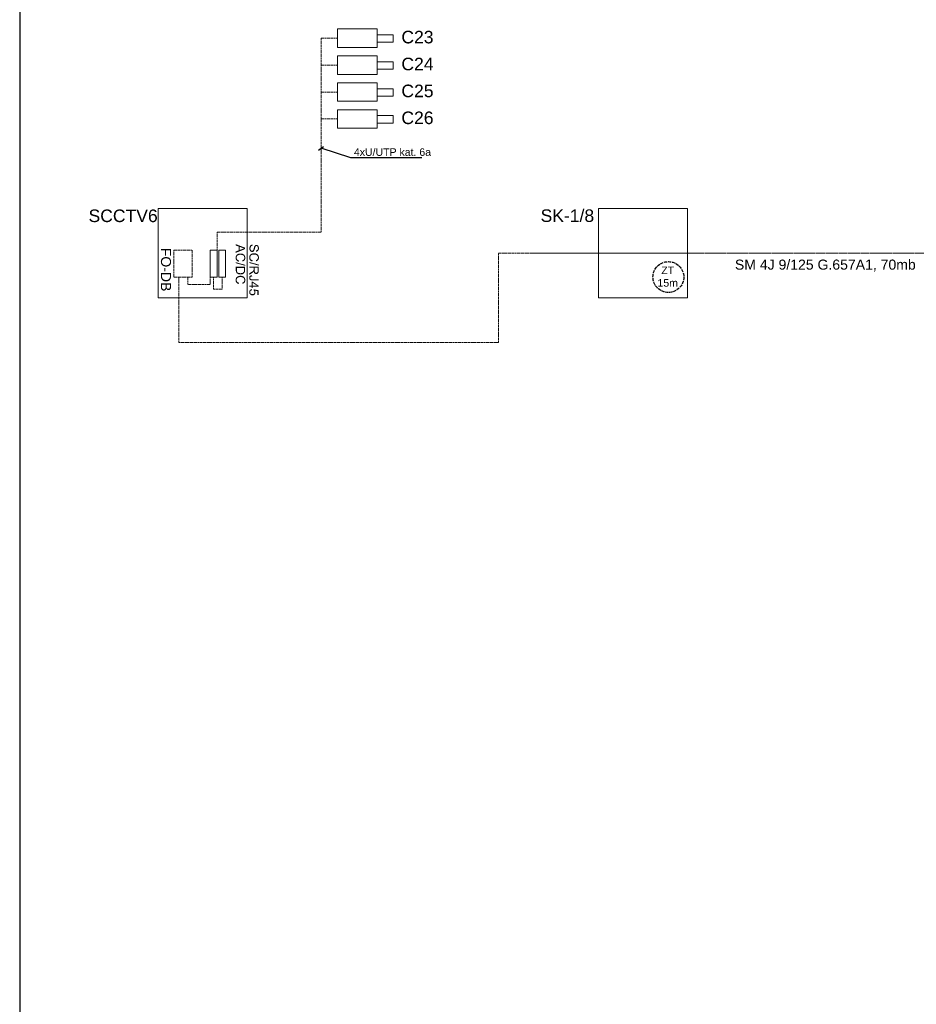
# Model space of a CAD drawing. Header units: millimetres. Extents: x -91 to 1961, y -1152 to 358.
# Tile 248 of 256: x 1363 to 1541, y -24 to 172. Entities that reach past the tile are written whole.
import ezdxf

# ---------------------------------------------------------------- set-up
doc = ezdxf.new("R2010")
doc.units = ezdxf.units.MM
doc.header["$MEASUREMENT"] = 0
doc.linetypes.add('PT LAP Jeżowe - Schematy Strukturalny CCTV (1)$0$PDF_IMPORT', pattern=[1, 0.8, -0.2])
doc.layers.get('0').update_dxf_attribs({"linetype": 'CONTINUOUS'})
doc.layers.add('PT LAP Jeżowe - Schematy Strukturalny CCTV (1)$0$PDF_Geomertry', color=7, linetype='CONTINUOUS')
doc.layers.add('PT LAP Jeżowe - Schematy Strukturalny CCTV (1)$0$PDF_Solid Fills', color=7, linetype='CONTINUOUS')
doc.styles.add('PT LAP Jeżowe - Schematy Strukturalny CCTV (1)$0$Standard', font='arial.ttf')

# ---------------------------------------------------------------- blocks, each defined once
blk = doc.blocks.new('PT LAP Jeżowe - Schematy Strukturalny CCTV (1)')
at = {"layer": 'PT LAP Jeżowe - Schematy Strukturalny CCTV (1)$0$PDF_Solid Fills', "transparency": 33554559}
h = blk.add_hatch(color=5, dxfattribs=at)
h.paths.add_polyline_path([(294.18, 176.18), (296.04, 175.47), (296.04, 175.21), (294.18, 174.45), (294.18, 174.73), (294.75, 174.94), (294.75, 175.72), (294.18, 175.92)])
edge = h.paths.add_edge_path(flags=0)
edge.add_line((294.95, 175.65), (294.95, 175.02))
edge.add_line((294.95, 175.02), (295.46, 175.21))
edge.add_spline(control_points=[(295.46, 175.21), (295.62, 175.27), (295.75, 175.31), (295.85, 175.34), (295.73, 175.37), (295.61, 175.4), (295.49, 175.44)], knot_values=[0, 0, 0, 0, 1, 1, 1, 2, 2, 2, 2], weights=[1, 1, 1, 1, 1, 1, 1], degree=3, periodic=0)
edge.add_line((295.49, 175.44), (294.95, 175.65))
h = blk.add_hatch(color=14, dxfattribs=at)
edge = h.paths.add_edge_path(flags=0)
edge.add_line((297.52, 176.1), (297.54, 175.87))
edge.add_spline(control_points=[(297.54, 175.87), (297.45, 175.86), (297.37, 175.84), (297.31, 175.8), (297.25, 175.76), (297.2, 175.69), (297.16, 175.61), (297.12, 175.53), (297.11, 175.43), (297.11, 175.33), (297.11, 175.23), (297.12, 175.15), (297.15, 175.08), (297.17, 175.01), (297.21, 174.95), (297.26, 174.92), (297.31, 174.88), (297.36, 174.87), (297.42, 174.87), (297.48, 174.87), (297.53, 174.88), (297.57, 174.92), (297.61, 174.95), (297.65, 175.01), (297.68, 175.08), (297.7, 175.13), (297.73, 175.24), (297.77, 175.41), (297.81, 175.58), (297.85, 175.7), (297.88, 175.77), (297.93, 175.86), (297.99, 175.92), (298.05, 175.97), (298.12, 176.01), (298.2, 176.03), (298.28, 176.03), (298.38, 176.03), (298.46, 176), (298.54, 175.95), (298.62, 175.9), (298.69, 175.82), (298.73, 175.72), (298.77, 175.62), (298.79, 175.51), (298.79, 175.38), (298.79, 175.24), (298.77, 175.12), (298.72, 175.02), (298.68, 174.91), (298.62, 174.83), (298.53, 174.78), (298.45, 174.72), (298.35, 174.69), (298.24, 174.69)], knot_values=[0, 0, 0, 0, 1, 1, 1, 2, 2, 2, 3, 3, 3, 4, 4, 4, 5, 5, 5, 6, 6, 6, 7, 7, 7, 8, 8, 8, 9, 9, 9, 10, 10, 10, 11, 11, 11, 12, 12, 12, 13, 13, 13, 14, 14, 14, 15, 15, 15, 16, 16, 16, 17, 17, 17, 18, 18, 18, 18], weights=[1, 1, 1, 1, 1, 1, 1, 1, 1, 1, 1, 1, 1, 1, 1, 1, 1, 1, 1, 1, 1, 1, 1, 1, 1, 1, 1, 1, 1, 1, 1, 1, 1, 1, 1, 1, 1, 1, 1, 1, 1, 1, 1, 1, 1, 1, 1, 1, 1, 1, 1, 1, 1, 1, 1], degree=3, periodic=0)
edge.add_line((298.24, 174.69), (298.23, 174.92))
edge.add_spline(control_points=[(298.23, 174.92), (298.34, 174.93), (298.43, 174.98), (298.49, 175.05), (298.55, 175.12), (298.58, 175.23), (298.58, 175.37), (298.58, 175.52), (298.55, 175.63), (298.5, 175.69), (298.44, 175.76), (298.38, 175.8), (298.3, 175.8), (298.24, 175.8), (298.18, 175.77), (298.14, 175.72), (298.1, 175.68), (298.05, 175.55), (298.01, 175.36), (297.97, 175.16), (297.93, 175.02), (297.89, 174.95), (297.84, 174.84), (297.78, 174.76), (297.7, 174.71), (297.63, 174.66), (297.54, 174.63), (297.44, 174.63), (297.35, 174.63), (297.25, 174.66), (297.17, 174.72), (297.08, 174.77), (297.01, 174.85), (296.97, 174.96), (296.92, 175.06), (296.89, 175.18), (296.89, 175.31), (296.89, 175.48), (296.92, 175.62), (296.97, 175.73), (297.02, 175.85), (297.09, 175.94), (297.19, 176), (297.28, 176.06), (297.4, 176.1), (297.52, 176.1)], knot_values=[0, 0, 0, 0, 1, 1, 1, 2, 2, 2, 3, 3, 3, 4, 4, 4, 5, 5, 5, 6, 6, 6, 7, 7, 7, 8, 8, 8, 9, 9, 9, 10, 10, 10, 11, 11, 11, 12, 12, 12, 13, 13, 13, 14, 14, 14, 15, 15, 15, 15], weights=[1, 1, 1, 1, 1, 1, 1, 1, 1, 1, 1, 1, 1, 1, 1, 1, 1, 1, 1, 1, 1, 1, 1, 1, 1, 1, 1, 1, 1, 1, 1, 1, 1, 1, 1, 1, 1, 1, 1, 1, 1, 1, 1, 1, 1, 1], degree=3, periodic=0)
h = blk.add_hatch(color=5, dxfattribs=at)
edge = h.paths.add_edge_path(flags=0)
edge.add_line((294.83, 172.94), (294.77, 172.69))
edge.add_spline(control_points=[(294.77, 172.69), (294.57, 172.74), (294.41, 172.83), (294.3, 172.97), (294.2, 173.1), (294.14, 173.26), (294.14, 173.46), (294.14, 173.66), (294.19, 173.82), (294.27, 173.94), (294.35, 174.07), (294.47, 174.16), (294.62, 174.23), (294.78, 174.29), (294.95, 174.32), (295.13, 174.32), (295.32, 174.32), (295.49, 174.29), (295.64, 174.21), (295.78, 174.14), (295.89, 174.04), (295.97, 173.9), (296.04, 173.77), (296.08, 173.62), (296.08, 173.45), (296.08, 173.27), (296.03, 173.11), (295.94, 172.99), (295.84, 172.86), (295.71, 172.77), (295.53, 172.72)], knot_values=[0, 0, 0, 0, 1, 1, 1, 2, 2, 2, 3, 3, 3, 4, 4, 4, 5, 5, 5, 6, 6, 6, 7, 7, 7, 8, 8, 8, 9, 9, 9, 10, 10, 10, 10], weights=[1, 1, 1, 1, 1, 1, 1, 1, 1, 1, 1, 1, 1, 1, 1, 1, 1, 1, 1, 1, 1, 1, 1, 1, 1, 1, 1, 1, 1, 1, 1], degree=3, periodic=0)
edge.add_line((295.53, 172.72), (295.48, 172.96))
edge.add_spline(control_points=[(295.48, 172.96), (295.61, 173.01), (295.71, 173.07), (295.78, 173.15), (295.84, 173.23), (295.87, 173.33), (295.87, 173.46), (295.87, 173.6), (295.84, 173.72), (295.77, 173.81), (295.7, 173.91), (295.6, 173.98), (295.49, 174.01), (295.37, 174.05), (295.25, 174.07), (295.13, 174.07), (294.97, 174.07), (294.83, 174.05), (294.71, 174), (294.59, 173.96), (294.5, 173.89), (294.44, 173.79), (294.39, 173.69), (294.36, 173.59), (294.36, 173.48), (294.36, 173.34), (294.4, 173.22), (294.48, 173.13), (294.55, 173.03), (294.67, 172.97), (294.83, 172.94)], knot_values=[0, 0, 0, 0, 1, 1, 1, 2, 2, 2, 3, 3, 3, 4, 4, 4, 5, 5, 5, 6, 6, 6, 7, 7, 7, 8, 8, 8, 9, 9, 9, 10, 10, 10, 10], weights=[1, 1, 1, 1, 1, 1, 1, 1, 1, 1, 1, 1, 1, 1, 1, 1, 1, 1, 1, 1, 1, 1, 1, 1, 1, 1, 1, 1, 1, 1, 1], degree=3, periodic=0)
h = blk.add_hatch(color=14, dxfattribs=at)
edge = h.paths.add_edge_path(flags=0)
edge.add_line((297.54, 172.98), (297.48, 172.73))
edge.add_spline(control_points=[(297.48, 172.73), (297.27, 172.78), (297.12, 172.88), (297.01, 173.01), (296.91, 173.14), (296.85, 173.31), (296.85, 173.5), (296.85, 173.7), (296.89, 173.86), (296.98, 173.98), (297.06, 174.11), (297.18, 174.2), (297.33, 174.27), (297.49, 174.33), (297.66, 174.37), (297.84, 174.37), (298.03, 174.37), (298.2, 174.33), (298.35, 174.26), (298.49, 174.18), (298.6, 174.08), (298.68, 173.94), (298.75, 173.81), (298.79, 173.66), (298.79, 173.49), (298.79, 173.31), (298.74, 173.15), (298.65, 173.03), (298.55, 172.9), (298.42, 172.81), (298.24, 172.76)], knot_values=[0, 0, 0, 0, 1, 1, 1, 2, 2, 2, 3, 3, 3, 4, 4, 4, 5, 5, 5, 6, 6, 6, 7, 7, 7, 8, 8, 8, 9, 9, 9, 10, 10, 10, 10], weights=[1, 1, 1, 1, 1, 1, 1, 1, 1, 1, 1, 1, 1, 1, 1, 1, 1, 1, 1, 1, 1, 1, 1, 1, 1, 1, 1, 1, 1, 1, 1], degree=3, periodic=0)
edge.add_line((298.24, 172.76), (298.19, 173.01))
edge.add_spline(control_points=[(298.19, 173.01), (298.32, 173.05), (298.42, 173.11), (298.48, 173.19), (298.55, 173.27), (298.58, 173.38), (298.58, 173.5), (298.58, 173.64), (298.54, 173.76), (298.48, 173.86), (298.41, 173.95), (298.31, 174.02), (298.2, 174.06), (298.08, 174.1), (297.96, 174.12), (297.84, 174.12), (297.68, 174.12), (297.54, 174.09), (297.42, 174.05), (297.3, 174), (297.21, 173.93), (297.15, 173.83), (297.1, 173.74), (297.07, 173.63), (297.07, 173.52), (297.07, 173.38), (297.11, 173.27), (297.18, 173.17), (297.26, 173.08), (297.38, 173.01), (297.54, 172.98)], knot_values=[0, 0, 0, 0, 1, 1, 1, 2, 2, 2, 3, 3, 3, 4, 4, 4, 5, 5, 5, 6, 6, 6, 7, 7, 7, 8, 8, 8, 9, 9, 9, 10, 10, 10, 10], weights=[1, 1, 1, 1, 1, 1, 1, 1, 1, 1, 1, 1, 1, 1, 1, 1, 1, 1, 1, 1, 1, 1, 1, 1, 1, 1, 1, 1, 1, 1, 1], degree=3, periodic=0)
h = blk.add_hatch(color=5, dxfattribs=at)
edge = h.paths.add_edge_path(flags=0)
edge.add_line((294.18, 171.67), (296.04, 171.67))
edge.add_line((296.04, 171.67), (296.04, 171.04))
edge.add_spline(control_points=[(296.04, 171.04), (296.04, 170.89), (296.03, 170.78), (296.01, 170.71), (295.99, 170.6), (295.95, 170.51), (295.88, 170.44), (295.8, 170.34), (295.69, 170.27), (295.56, 170.22), (295.44, 170.17), (295.29, 170.14), (295.12, 170.14), (294.98, 170.14), (294.86, 170.16), (294.75, 170.19), (294.64, 170.23), (294.55, 170.27), (294.48, 170.32), (294.41, 170.37), (294.35, 170.43), (294.31, 170.49), (294.27, 170.55), (294.24, 170.62), (294.22, 170.71), (294.2, 170.79), (294.18, 170.89), (294.18, 171.01)], knot_values=[0, 0, 0, 0, 1, 1, 1, 2, 2, 2, 3, 3, 3, 4, 4, 4, 5, 5, 5, 6, 6, 6, 7, 7, 7, 8, 8, 8, 9, 9, 9, 9], weights=[1, 1, 1, 1, 1, 1, 1, 1, 1, 1, 1, 1, 1, 1, 1, 1, 1, 1, 1, 1, 1, 1, 1, 1, 1, 1, 1, 1], degree=3, periodic=0)
edge.add_line((294.18, 171.01), (294.18, 171.67))
edge = h.paths.add_edge_path(flags=0)
edge.add_line((294.4, 171.43), (294.4, 171.03))
edge.add_spline(control_points=[(294.4, 171.03), (294.4, 170.91), (294.41, 170.82), (294.43, 170.75), (294.45, 170.68), (294.49, 170.62), (294.53, 170.58), (294.59, 170.52), (294.67, 170.48), (294.77, 170.44), (294.86, 170.41), (294.99, 170.4), (295.13, 170.4), (295.32, 170.4), (295.47, 170.43), (295.58, 170.49), (295.68, 170.55), (295.75, 170.63), (295.79, 170.72), (295.82, 170.79), (295.83, 170.89), (295.83, 171.04)], knot_values=[0, 0, 0, 0, 1, 1, 1, 2, 2, 2, 3, 3, 3, 4, 4, 4, 5, 5, 5, 6, 6, 6, 7, 7, 7, 7], weights=[1, 1, 1, 1, 1, 1, 1, 1, 1, 1, 1, 1, 1, 1, 1, 1, 1, 1, 1, 1, 1, 1], degree=3, periodic=0)
edge.add_line((295.83, 171.04), (295.83, 171.43))
edge.add_line((295.83, 171.43), (294.4, 171.43))
h = blk.add_hatch(color=14, dxfattribs=at)
edge = h.paths.add_edge_path(flags=0)
edge.add_line((296.89, 171.71), (298.75, 171.71))
edge.add_line((298.75, 171.71), (298.75, 170.89))
edge.add_spline(control_points=[(298.75, 170.89), (298.75, 170.73), (298.73, 170.6), (298.7, 170.52), (298.67, 170.43), (298.61, 170.36), (298.53, 170.31), (298.44, 170.26), (298.35, 170.23), (298.25, 170.23), (298.12, 170.23), (298.01, 170.28), (297.92, 170.36), (297.83, 170.44), (297.78, 170.58), (297.75, 170.75), (297.72, 170.69), (297.69, 170.64), (297.66, 170.61), (297.59, 170.53), (297.51, 170.47), (297.41, 170.4)], knot_values=[0, 0, 0, 0, 1, 1, 1, 2, 2, 2, 3, 3, 3, 4, 4, 4, 5, 5, 5, 6, 6, 6, 7, 7, 7, 7], weights=[1, 1, 1, 1, 1, 1, 1, 1, 1, 1, 1, 1, 1, 1, 1, 1, 1, 1, 1, 1, 1, 1], degree=3, periodic=0)
edge.add_line((297.41, 170.4), (296.89, 170.08))
edge.add_line((296.89, 170.08), (296.89, 170.39))
edge.add_line((296.89, 170.39), (297.29, 170.63))
edge.add_spline(control_points=[(297.29, 170.63), (297.4, 170.71), (297.49, 170.76), (297.55, 170.81), (297.61, 170.86), (297.65, 170.9), (297.67, 170.93), (297.7, 170.97), (297.71, 171.01), (297.72, 171.05), (297.73, 171.07), (297.73, 171.12), (297.73, 171.18)], knot_values=[0, 0, 0, 0, 1, 1, 1, 2, 2, 2, 3, 3, 3, 4, 4, 4, 4], weights=[1, 1, 1, 1, 1, 1, 1, 1, 1, 1, 1, 1, 1], degree=3, periodic=0)
edge.add_line((297.73, 171.18), (297.73, 171.47))
edge.add_line((297.73, 171.47), (296.89, 171.47))
edge.add_line((296.89, 171.47), (296.89, 171.71))
edge = h.paths.add_edge_path(flags=0)
edge.add_line((297.94, 171.47), (297.94, 170.94))
edge.add_spline(control_points=[(297.94, 170.94), (297.94, 170.83), (297.95, 170.74), (297.98, 170.68), (298, 170.62), (298.04, 170.57), (298.08, 170.53), (298.13, 170.5), (298.19, 170.49), (298.25, 170.49), (298.33, 170.49), (298.4, 170.52), (298.46, 170.58), (298.51, 170.64), (298.54, 170.74), (298.54, 170.88)], knot_values=[0, 0, 0, 0, 1, 1, 1, 2, 2, 2, 3, 3, 3, 4, 4, 4, 5, 5, 5, 5], weights=[1, 1, 1, 1, 1, 1, 1, 1, 1, 1, 1, 1, 1, 1, 1, 1], degree=3, periodic=0)
edge.add_line((298.54, 170.88), (298.54, 171.47))
edge.add_line((298.54, 171.47), (297.94, 171.47))
h = blk.add_hatch(color=5, dxfattribs=at)
edge = h.paths.add_edge_path(flags=0)
edge.add_line((294.83, 168.49), (294.77, 168.24))
edge.add_spline(control_points=[(294.77, 168.24), (294.57, 168.3), (294.41, 168.39), (294.3, 168.52), (294.2, 168.65), (294.14, 168.82), (294.14, 169.01), (294.14, 169.21), (294.19, 169.37), (294.27, 169.5), (294.35, 169.62), (294.47, 169.72), (294.62, 169.78), (294.78, 169.85), (294.95, 169.88), (295.13, 169.88), (295.32, 169.88), (295.49, 169.84), (295.64, 169.77), (295.78, 169.7), (295.89, 169.59), (295.97, 169.45), (296.04, 169.32), (296.08, 169.17), (296.08, 169.01), (296.08, 168.82), (296.03, 168.67), (295.94, 168.54), (295.84, 168.41), (295.71, 168.33), (295.53, 168.28)], knot_values=[0, 0, 0, 0, 1, 1, 1, 2, 2, 2, 3, 3, 3, 4, 4, 4, 5, 5, 5, 6, 6, 6, 7, 7, 7, 8, 8, 8, 9, 9, 9, 10, 10, 10, 10], weights=[1, 1, 1, 1, 1, 1, 1, 1, 1, 1, 1, 1, 1, 1, 1, 1, 1, 1, 1, 1, 1, 1, 1, 1, 1, 1, 1, 1, 1, 1, 1], degree=3, periodic=0)
edge.add_line((295.53, 168.28), (295.48, 168.52))
edge.add_spline(control_points=[(295.48, 168.52), (295.61, 168.56), (295.71, 168.62), (295.78, 168.7), (295.84, 168.78), (295.87, 168.89), (295.87, 169.01), (295.87, 169.15), (295.84, 169.27), (295.77, 169.37), (295.7, 169.46), (295.6, 169.53), (295.49, 169.57), (295.37, 169.61), (295.25, 169.63), (295.13, 169.63), (294.97, 169.63), (294.83, 169.6), (294.71, 169.56), (294.59, 169.51), (294.5, 169.44), (294.44, 169.34), (294.39, 169.25), (294.36, 169.14), (294.36, 169.03), (294.36, 168.89), (294.4, 168.78), (294.48, 168.68), (294.55, 168.59), (294.67, 168.52), (294.83, 168.49)], knot_values=[0, 0, 0, 0, 1, 1, 1, 2, 2, 2, 3, 3, 3, 4, 4, 4, 5, 5, 5, 6, 6, 6, 7, 7, 7, 8, 8, 8, 9, 9, 9, 10, 10, 10, 10], weights=[1, 1, 1, 1, 1, 1, 1, 1, 1, 1, 1, 1, 1, 1, 1, 1, 1, 1, 1, 1, 1, 1, 1, 1, 1, 1, 1, 1, 1, 1, 1], degree=3, periodic=0)
h = blk.add_hatch(color=14, dxfattribs=at)
edge = h.paths.add_edge_path(flags=0)
edge.add_line((297.43, 169.97), (297.46, 169.75))
edge.add_spline(control_points=[(297.46, 169.75), (297.31, 169.75), (297.2, 169.72), (297.15, 169.67), (297.09, 169.63), (297.07, 169.56), (297.07, 169.48), (297.07, 169.42), (297.08, 169.37), (297.11, 169.32), (297.14, 169.28), (297.18, 169.25), (297.22, 169.23), (297.27, 169.21), (297.35, 169.2), (297.46, 169.2)], knot_values=[0, 0, 0, 0, 1, 1, 1, 2, 2, 2, 3, 3, 3, 4, 4, 4, 5, 5, 5, 5], weights=[1, 1, 1, 1, 1, 1, 1, 1, 1, 1, 1, 1, 1, 1, 1, 1], degree=3, periodic=0)
edge.add_line((297.46, 169.2), (298.75, 169.2))
edge.add_line((298.75, 169.2), (298.75, 168.96))
edge.add_line((298.75, 168.96), (297.48, 168.96))
edge.add_spline(control_points=[(297.48, 168.96), (297.32, 168.96), (297.2, 168.98), (297.12, 169.01), (297.03, 169.05), (296.97, 169.11), (296.92, 169.19), (296.88, 169.27), (296.85, 169.37), (296.85, 169.48), (296.85, 169.64), (296.9, 169.76), (297, 169.85), (297.09, 169.94), (297.24, 169.98), (297.43, 169.97)], knot_values=[0, 0, 0, 0, 1, 1, 1, 2, 2, 2, 3, 3, 3, 4, 4, 4, 5, 5, 5, 5], weights=[1, 1, 1, 1, 1, 1, 1, 1, 1, 1, 1, 1, 1, 1, 1, 1], degree=3, periodic=0)
h = blk.add_hatch(color=14, dxfattribs=at)
h.paths.add_polyline_path([(296.89, 167.92), (297.33, 167.92), (297.33, 168.73), (297.54, 168.73), (298.75, 167.88), (298.75, 167.7), (297.54, 167.7), (297.54, 167.45), (297.33, 167.45), (297.33, 167.7), (296.89, 167.7)])
h.paths.add_polyline_path([(297.54, 167.92), (298.38, 167.92), (297.54, 168.5)])
h = blk.add_hatch(color=14, dxfattribs=at)
edge = h.paths.add_edge_path(flags=0)
edge.add_line((297.38, 167.22), (297.4, 166.98))
edge.add_spline(control_points=[(297.4, 166.98), (297.28, 166.96), (297.19, 166.92), (297.13, 166.85), (297.08, 166.79), (297.05, 166.71), (297.05, 166.62), (297.05, 166.51), (297.09, 166.42), (297.17, 166.34), (297.25, 166.27), (297.36, 166.23), (297.5, 166.23), (297.62, 166.23), (297.73, 166.27), (297.8, 166.34), (297.88, 166.41), (297.91, 166.51), (297.91, 166.63), (297.91, 166.7), (297.9, 166.76), (297.86, 166.82), (297.83, 166.88), (297.79, 166.93), (297.74, 166.96)], knot_values=[0, 0, 0, 0, 1, 1, 1, 2, 2, 2, 3, 3, 3, 4, 4, 4, 5, 5, 5, 6, 6, 6, 7, 7, 7, 8, 8, 8, 8], weights=[1, 1, 1, 1, 1, 1, 1, 1, 1, 1, 1, 1, 1, 1, 1, 1, 1, 1, 1, 1, 1, 1, 1, 1, 1], degree=3, periodic=0)
edge.add_line((297.74, 166.96), (297.77, 167.18))
edge.add_line((297.77, 167.18), (298.71, 167))
edge.add_line((298.71, 167), (298.71, 166.08))
edge.add_line((298.71, 166.08), (298.5, 166.08))
edge.add_line((298.5, 166.08), (298.5, 166.81))
edge.add_line((298.5, 166.81), (298, 166.91))
edge.add_spline(control_points=[(298, 166.91), (298.07, 166.8), (298.1, 166.69), (298.1, 166.57), (298.1, 166.4), (298.05, 166.27), (297.94, 166.16), (297.83, 166.05), (297.68, 165.99), (297.51, 165.99), (297.34, 165.99), (297.2, 166.04), (297.08, 166.14), (296.93, 166.25), (296.85, 166.42), (296.85, 166.62), (296.85, 166.79), (296.9, 166.93), (297, 167.03), (297.09, 167.14), (297.22, 167.2), (297.38, 167.22)], knot_values=[0, 0, 0, 0, 1, 1, 1, 2, 2, 2, 3, 3, 3, 4, 4, 4, 5, 5, 5, 6, 6, 6, 7, 7, 7, 7], weights=[1, 1, 1, 1, 1, 1, 1, 1, 1, 1, 1, 1, 1, 1, 1, 1, 1, 1, 1, 1, 1, 1], degree=3, periodic=0)
blk.add_line((310.67, 194.93), (311.69, 195.66))
at = {"color": 0}
for p, q in [((317.09, 193.38), (311.18, 195.29)), ((331.26, 193.38), (317.09, 193.38))]:
    blk.add_line(p, q, dxfattribs=at)
at = {"color": 1, "linetype": 'PT LAP Jeżowe - Schematy Strukturalny CCTV (1)$0$PDF_IMPORT', "ltscale": 0.8}
blk.add_circle((380.38, 169.63), 3.07, dxfattribs=at)
at = {"layer": 'PT LAP Jeżowe - Schematy Strukturalny CCTV (1)$0$PDF_Geomertry', "color": 3, "linetype": 'PT LAP Jeżowe - Schematy Strukturalny CCTV (1)$0$PDF_IMPORT', "lineweight": 5, "ltscale": 0.339084}
for p, q in [((311.18, 178.57), (311.18, 217.21)), ((311.18, 217.21), (314.42, 217.21)), ((311.18, 211.85), (314.42, 211.85)), ((311.18, 206.49), (314.42, 206.49)), ((311.18, 201.13), (314.42, 201.13)), ((290.45, 178.57), (311.18, 178.57))]:
    blk.add_line(p, q, dxfattribs=at)
at = {"layer": 'PT LAP Jeżowe - Schematy Strukturalny CCTV (1)$0$PDF_Geomertry', "color": 30, "linetype": 'PT LAP Jeżowe - Schematy Strukturalny CCTV (1)$0$PDF_IMPORT', "lineweight": 5, "ltscale": 0.338653}
for p, q in [((346.51, 156.6), (346.51, 174.38)), ((346.51, 174.38), (384.22, 174.38)), ((573.31, 174.38), (353.29, 174.38)), ((447.17, 174.38), (373.57, 174.38)), ((282.84, 156.6), (282.84, 169.59)), ((282.84, 156.6), (346.51, 156.6))]:
    blk.add_line(p, q, dxfattribs=at)
at = {"layer": 'PT LAP Jeżowe - Schematy Strukturalny CCTV (1)$0$PDF_Geomertry', "color": 14, "linetype": 'PT LAP Jeżowe - Schematy Strukturalny CCTV (1)$0$PDF_IMPORT', "lineweight": 5, "ltscale": 0.338696}
for p, q in [((284.64, 168.17), (284.64, 169.59)), ((289.09, 169.59), (289.09, 168.17)), ((289.09, 168.17), (284.64, 168.17))]:
    blk.add_line(p, q, dxfattribs=at)
at = {"layer": 'PT LAP Jeżowe - Schematy Strukturalny CCTV (1)$0$PDF_Geomertry', "color": 5, "linetype": 'PT LAP Jeżowe - Schematy Strukturalny CCTV (1)$0$PDF_IMPORT', "lineweight": 5, "ltscale": 0.338653}
for p, q in [((291.49, 169.59), (291.49, 167.22)), ((291.49, 167.22), (289.94, 167.22))]:
    blk.add_line(p, q, dxfattribs=at)
at = {"layer": 'PT LAP Jeżowe - Schematy Strukturalny CCTV (1)$0$PDF_Geomertry', "lineweight": 20}
for points in [[(314.42, 219.06), (322.38, 219.06), (322.38, 215.37), (314.42, 215.37), (314.42, 219.06)], [(322.38, 217.87), (325.55, 217.87), (325.55, 216.39), (322.38, 216.39), (322.38, 217.87)], [(314.42, 213.69), (322.38, 213.69), (322.38, 210.01), (314.42, 210.01), (314.42, 213.69)], [(322.38, 212.51), (325.55, 212.51), (325.55, 211.03), (322.38, 211.03), (322.38, 212.51)], [(314.42, 208.33), (322.38, 208.33), (322.38, 204.65), (314.42, 204.65), (314.42, 208.33)], [(322.38, 207.15), (325.55, 207.15), (325.55, 205.67), (322.38, 205.67), (322.38, 207.15)], [(314.42, 202.97), (322.38, 202.97), (322.38, 199.29), (314.42, 199.29), (314.42, 202.97)], [(322.38, 201.79), (325.55, 201.79), (325.55, 200.3), (322.38, 200.3), (322.38, 201.79)], [(296.43, 183.27), (296.43, 165.49), (278.69, 165.49), (278.69, 183.27), (296.43, 183.27)], [(384.22, 183.27), (384.22, 165.49), (366.48, 165.49), (366.48, 183.27), (384.22, 183.27)]]:
    blk.add_lwpolyline(points, dxfattribs=at)
at = {"layer": 'PT LAP Jeżowe - Schematy Strukturalny CCTV (1)$0$PDF_Geomertry', "color": 3, "linetype": 'PT LAP Jeżowe - Schematy Strukturalny CCTV (1)$0$PDF_IMPORT', "lineweight": 5, "ltscale": 0.339084}
blk.add_lwpolyline([(290.45, 175.01), (290.45, 178.57)], dxfattribs=at)
at = {"layer": 'PT LAP Jeżowe - Schematy Strukturalny CCTV (1)$0$PDF_Geomertry', "color": 30, "linetype": 'PT LAP Jeżowe - Schematy Strukturalny CCTV (1)$0$PDF_IMPORT', "lineweight": 5, "ltscale": 0.338653}
blk.add_lwpolyline([(281.81, 169.59), (281.81, 175.01), (285.48, 175.01), (285.48, 169.59), (281.81, 169.59), (281.81, 169.59)], dxfattribs=at)
at = {"layer": 'PT LAP Jeżowe - Schematy Strukturalny CCTV (1)$0$PDF_Geomertry', "color": 14, "lineweight": 5}
blk.add_lwpolyline([(289.09, 169.59), (289.09, 175.01), (290.45, 175.01), (290.45, 169.59), (289.09, 169.59), (289.09, 169.59)], dxfattribs=at)
at = {"layer": 'PT LAP Jeżowe - Schematy Strukturalny CCTV (1)$0$PDF_Geomertry', "color": 5, "lineweight": 5, "ltscale": 0.338653}
blk.add_lwpolyline([(292.14, 169.59), (292.14, 169.59), (290.83, 169.59), (290.83, 175.01), (292.14, 175.01), (292.14, 169.59)], dxfattribs=at)
at = {"layer": 'PT LAP Jeżowe - Schematy Strukturalny CCTV (1)$0$PDF_Geomertry', "color": 5, "linetype": 'PT LAP Jeżowe - Schematy Strukturalny CCTV (1)$0$PDF_IMPORT', "lineweight": 5, "ltscale": 0.338653}
blk.add_lwpolyline([(289.77, 167.52), (289.77, 169.59)], dxfattribs=at)
at = {"layer": 'PT LAP Jeżowe - Schematy Strukturalny CCTV (1)$0$PDF_Geomertry', "color": 5, "lineweight": 5}
blk.add_lwpolyline([(289.77, 167.39), (289.77, 167.22), (289.94, 167.22)], dxfattribs=at)
at = {"layer": 'PT LAP Jeżowe - Schematy Strukturalny CCTV (1)$0$PDF_Solid Fills', "color": 14, "transparency": 33554559}
blk.add_solid([(296.85, 172.63), (298.79, 172.1), (296.85, 172.45), (298.79, 171.91)], dxfattribs=at)
at = {"layer": 'PT LAP Jeżowe - Schematy Strukturalny CCTV (1)$0$PDF_Solid Fills', "color": 5, "transparency": 33554559}
blk.add_solid([(294.14, 172.59), (296.08, 172.05), (294.14, 172.41), (296.08, 171.87)], dxfattribs=at)
at = {"style": 'PT LAP Jeżowe - Schematy Strukturalny CCTV (1)$0$Standard'}
for s, insert, char_height, width, attachment_point in [('C23', (327.18, 218.68), 2.5, 9.6727, 1), ('C24', (327.18, 213.32), 2.5, 9.6727, 1), ('C25', (327.18, 207.96), 2.5, 9.6727, 1), ('C26', (327.18, 202.6), 2.5, 9.6727, 1), ('{\\C0;4xU/UTP kat. 6a}', (317.72, 195.27), 1.5, 37.2368, 1), ('SCCTV6', (264.84, 183.08), 2.5, 9.6727, 1), ('SK-1/8', (354.92, 183.11), 2.5, 9.6727, 1), ('{\\C40;SM 4J 9/125 G.657A1, 70mb}', (411.66, 171.92), 2, 48.6532, 5)]:
    blk.add_mtext(s, dxfattribs=dict(at, insert=insert, char_height=char_height, width=width, attachment_point=attachment_point))
at = {"insert": (281.27, 175.46), "char_height": 2, "width": 13.0067, "attachment_point": 1, "rotation": 270, "style": 'PT LAP Jeżowe - Schematy Strukturalny CCTV (1)$0$Standard'}
blk.add_mtext('{\\C40;FO-DB}', dxfattribs=at)
at = {"insert": (380.25, 169.71), "char_height": 1.5, "attachment_point": 5, "style": 'PT LAP Jeżowe - Schematy Strukturalny CCTV (1)$0$Standard'}
blk.add_mtext('{\\C1;ZT\\P15m}', dxfattribs=at)

msp = doc.modelspace()

# ---------------------------------------------------------------- linework, layer by layer
at = {"color": 7, "true_color": 0xffffff}
msp.add_lwpolyline([(1362.75, 243.43), (1362.75, -180.57), (1960.75, -180.57), (1960.75, 243.43)], close=True, dxfattribs=at)

# ---------------------------------------------------------------- block references
msp.add_blockref('PT LAP Jeżowe - Schematy Strukturalny CCTV (1)', (1111.63, -48.85))

doc.saveas('drawing.dxf')
